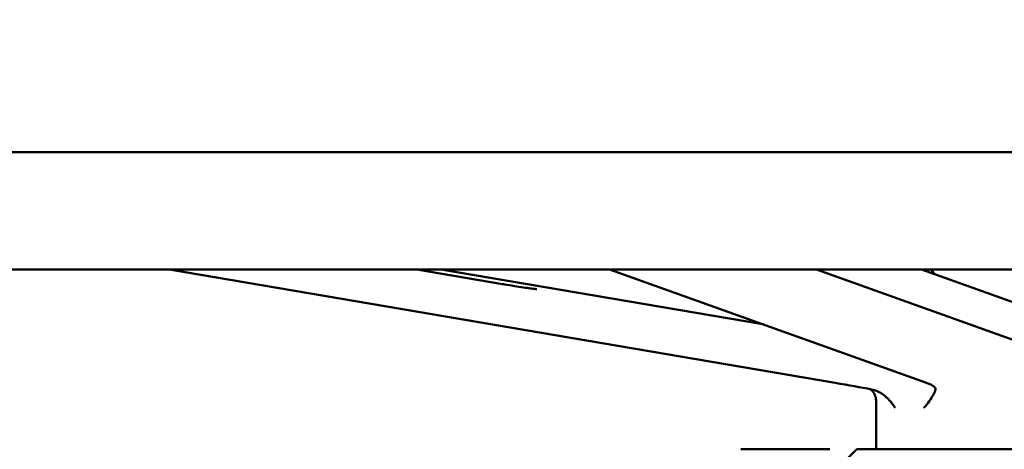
# Model space of a CAD drawing. Header units: millimetres. Extents: x 0 to 1680, y 0 to 1188.
# Tile 21 of 27: x 1144 to 1271, y 867 to 922. Entities that reach past the tile are written whole.
import ezdxf

# ---------------------------------------------------------------- set-up
doc = ezdxf.new("R2010")
doc.units = ezdxf.units.MM
doc.header["$LTSCALE"] = 4
doc.layers.add('Видимый контур (ГОСТ)', color=7, linetype='Continuous', lineweight=50)
doc.layers.add('Размер (ГОСТ)', color=7, linetype='Continuous', lineweight=25)
doc.styles.add('Обычный текст (ГОСТ)', font='GOST Common Italic.ttf')
doc.dimstyles.new('Диаметр (ГОСТ)', dxfattribs={"dimscale": 4, "dimtxt": 3.5, "dimasz": 3.5, "dimexe": 1, "dimexo": 0, "dimgap": 0.5, "dimtad": 1, "dimtxsty": 'Обычный текст (ГОСТ)', "dimblk": 'Filled-1', "dimcen": 0.09, "dimdle": 15, "dimclrd": 256, "dimclre": 256, "dimclrt": 256, "dimazin": 2, "dimtfac": 0.714286, "dimtdec": 3, "dimtmove": 0, "dimatfit": 3, "dimfxl": 1, "dimtolj": 1, "dimlwd": 25, "dimlwe": 25, "dimarcsym": 0})

# ---------------------------------------------------------------- blocks, each defined once
blk = doc.blocks.new('Filled-1')
at = {"color": 0}
for p, q in [((0, 0), (-1, 0.1429)), ((-1, 0.1429), (-1, -0.1429)), ((-1, 0), (0, 0)), ((-1, -0.1429), (0, 0))]:
    blk.add_line(p, q, dxfattribs=at)
at = {"color": 0, "flags": 128}
blk.add_lwpolyline([(-1, -0.1429), (0, 0), (-1, 0.1429), (-1, -0.1429)], dxfattribs=at)
at = {"color": 0}
blk.add_solid([(-1, -0.1429), (0, 0), (-1, 0.1429), (-1, -0.1429)], dxfattribs=at)
blk = doc.blocks.new('*D15')
at = {"layer": 'Defpoints', "color": 0, "linetype": 'Continuous', "transparency": 16777216}
for p in [(1469.12, 959.6), (1119.12, 899.6), (1469.12, 899.6)]:
    blk.add_point(p, dxfattribs=at)
at = {"layer": 'Размер (ГОСТ)', "linetype": 'Continuous', "lineweight": 25, "transparency": 16777216}
for p, q in [((1119.12, 899.6), (1119.12, 963.6)), ((1469.12, 899.6), (1469.12, 963.6)), ((1133.12, 959.6), (1455.12, 959.6))]:
    blk.add_line(p, q, dxfattribs=at)
at = {"layer": 'Размер (ГОСТ)', "linetype": 'Continuous', "lineweight": 25, "transparency": 16777216, "xscale": 14, "yscale": 14, "zscale": 14, "rotation": 180}
blk.add_blockref('Filled-1', (1119.12, 959.6), dxfattribs=at)
at = {"layer": 'Размер (ГОСТ)', "linetype": 'Continuous', "lineweight": 25, "transparency": 16777216, "xscale": 14, "yscale": 14, "zscale": 14}
blk.add_blockref('Filled-1', (1469.12, 959.6), dxfattribs=at)
at = {"layer": 'Размер (ГОСТ)', "linetype": 'Continuous', "lineweight": 25, "transparency": 16777216, "insert": (1271.16, 981.74), "char_height": 14, "attachment_point": 1, "style": 'Обычный текст (ГОСТ)'}
blk.add_mtext('\\A1;\\fGOST Common|b0|i1;{\\H14.0000;\ue90d350}', dxfattribs=at)

msp = doc.modelspace()

# ---------------------------------------------------------------- linework, layer by layer
at = {"layer": 'Видимый контур (ГОСТ)'}
for p, q in [((1124.122, 904.597), (1464.122, 904.597)), ((1464.122, 889.597), (1124.122, 889.597)), ((1163.624, 889.597), (1248.879, 875.081)), ((1206.253, 887.733), (1195.305, 889.597)), ((1198.417, 889.597), (1239.585, 882.587)), ((1260.571, 875.081), (1219.989, 889.597)), ((1246.487, 889.597), (1287.07, 875.081)), ((1286.523, 880.078), (1259.912, 889.597)), ((1261.104, 889.597), (1261.611, 888.989)), ((1254.122, 872.729), (1254.122, 866.597)), ((1236.803, 866.597), (1248.203, 866.597)), ((1251.622, 866.597), (1249.003, 863.978)), ((1336.622, 866.597), (1251.622, 866.597))]:
    msp.add_line(p, q, dxfattribs=at)
for centre, major_axis, ratio, start_param, end_param in [((1247.149, 875.081), (10, -1.653), 0.0282322, 0.8870288, 1.4016468), ((1251.738, 875.081), (9.999, -0.804), 0.1471993, 6.2683743, 6.7829923)]:
    msp.add_ellipse(centre, major_axis=major_axis, ratio=ratio, start_param=start_param, end_param=end_param, dxfattribs=at)
for points, knots in [([(1210.665, 887.085), (1210.665, 887.085), (1210.655, 887.086), (1210.598, 887.089), (1210.523, 887.095), (1210.281, 887.121), (1210.084, 887.145), (1209.583, 887.211), (1209.27, 887.255), (1208.571, 887.358), (1208.184, 887.418), (1207.377, 887.546), (1206.958, 887.614), (1206.447, 887.7), (1206.35, 887.716), (1206.253, 887.733)], [4.9041631, 4.9041631, 4.9041631, 4.9041631, 4.9795886, 4.9795886, 5.1622966, 5.1622966, 5.438331, 5.438331, 5.7464651, 5.7464651, 6.0619449, 6.0619449, 6.3793657, 6.3793657, 6.454655, 6.454655, 6.454655, 6.454655]), ([(1253.338, 874.286), (1253.358, 874.271), (1253.381, 874.254), (1253.456, 874.195), (1253.518, 874.143), (1253.691, 873.961), (1253.82, 873.81), (1254.025, 873.369), (1254.102, 873.126), (1254.121, 872.805), (1254.122, 872.767), (1254.122, 872.729)], [-0.227064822, -0.227064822, -0.227064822, -0.227064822, -0.220278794, -0.220278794, -0.206617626, -0.206617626, -0.188389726, -0.188389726, -0.17552052, -0.17552052, -0.173816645, -0.173816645, -0.173816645, -0.173816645]), ([(1256.544, 871.891), (1256.542, 871.893), (1256.541, 871.896), (1256.155, 872.557), (1255.607, 873.187), (1254.476, 873.955), (1253.987, 874.164), (1253.503, 874.255)], [-0.00146809, -0.00146809, -0.00146809, -0.00146809, 0, 0, 0.38910824, 0.38910824, 0.65713201, 0.65713201, 0.65713201, 0.65713201]), ([(1261.735, 874.255), (1261.733, 874.246), (1261.731, 874.236), (1261.698, 874.107), (1261.6, 873.862), (1261.15, 873.07), (1260.757, 872.495), (1260.219, 871.896), (1260.217, 871.893), (1260.215, 871.891)], [0, 0, 0, 0, 0.01854263, 0.01854263, 0.22110033, 0.22110033, 0.47740552, 0.47740552, 0.47847341, 0.47847341, 0.47847341, 0.47847341])]:
    msp.add_open_spline(points, degree=3, knots=knots, dxfattribs=at)

# ---------------------------------------------------------------- dimensions: what is measured, and where the dimension line sits
at = {"layer": 'Размер (ГОСТ)', "linetype": 'Continuous', "lineweight": 25}
dim = msp.add_linear_dim(base=(1469.122, 959.597), p1=(1119.122, 899.597), p2=(1469.122, 899.597), angle=180, text='\\fGOST Common|b0|i1;{\\H14.0000;\ue90d<>}', dimstyle='Диаметр (ГОСТ)', override={"dimgap": 0.5, "dimdec": 2, "dimtol": 0, "dimlim": 0, "dimtp": 0, "dimtm": 0, "dimtdec": 3, "dimtofl": 0, "dimatfit": 1}, dxfattribs=at)
dim.commit()
dim.dimension.update_dxf_attribs({"geometry": '*D15', "text_midpoint": (1294.122, 959.597), "dimtype": 160})

doc.saveas('drawing.dxf')
